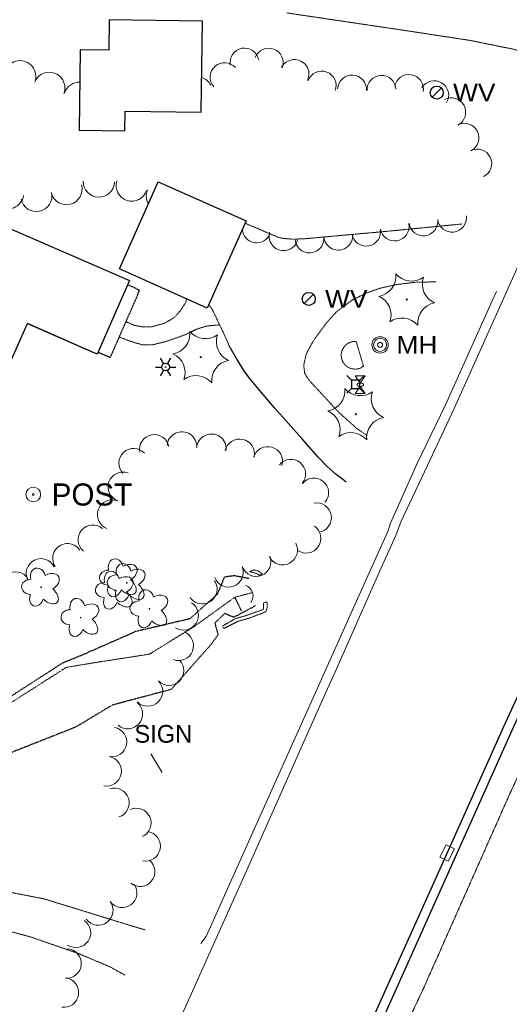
# Model space of a CAD drawing. Extents: x 386588 to 390135, y 96998 to 113606.
# Tile 46 of 93: x 388029 to 388161, y 102017 to 102284. Entities that reach past the tile are written whole.
import ezdxf
from ezdxf.enums import TextEntityAlignment as Align

# ---------------------------------------------------------------- set-up
doc = ezdxf.new("R2010")
doc.units = 0
doc.header["$MEASUREMENT"] = 0
for name, pattern in [('Echnl', [0.4, 0.145, -0.02, 0.01, -0.02, 0.01, -0.02, 0.01, -0.02, 0.145]), ('Wisdot1', [0.0625, 0.03125, -0.03125]), ('Wisdot3', [0.1875, 0.125, -0.0625]), ('Wisdot5', [0.1, 0.05, -0.05]), ('Wisdot6', [0.375, 0.125, -0.0625, 0.03125, -0.0625, 0.03125, -0.0625])]:
    doc.linetypes.add(name, pattern=pattern)
for name, color, linetype, lineweight in [('E_BLD', 241, 'Continuous', 25), ('E_DRN', 40, 'Continuous', 15), ('E_DWY', 2, 'Wisdot3', 15), ('E_LAND_Vegetation', 3, 'Continuous', 15), ('E_LTG', 21, 'Continuous', 25), ('E_MISCPROP', 30, 'Continuous', 15), ('E_MISCPROP_HvyDash', 241, 'Wisdot3', 25), ('E_PATH_Sidewalk', 2, 'Wisdot5', 15), ('E_RDWY', 21, 'Continuous', 25), ('E_RDWY_AsphConc', 200, 'Continuous', 25), ('E_SGN', 21, 'Continuous', 15), ('E_STRUCT_WingWall', 40, 'Wisdot1', 15), ('E_UTL_AG', 30, 'Continuous', 15), ('E_UTL_AG_Bold', 30, 'Continuous', 25), ('E_UTL_MH', 30, 'Continuous', 15), ('E_UTL_W', 5, 'Continuous', 25), ('E_WTR_Channel', 4, 'Echnl', 15), ('E_WTR_Edge', 4, 'Echnl', 25), ('E_WTR_FlowLine', 4, 'Wisdot6', 15)]:
    doc.layers.add(name, color=color, linetype=linetype, lineweight=lineweight)
doc.layers.add('P2S1_Complete', color=7, linetype='Continuous', lineweight=15, transparency=0.9)
doc.styles.add('Style-dot_font5', font='dot_font5.shx')

# ---------------------------------------------------------------- blocks, each defined once
blk = doc.blocks.new('CULV')
at = {"layer": 'E_DRN'}
blk.add_arc((0, 6.15), 6.15, 216.8699, 323.1301, dxfattribs=at)
blk = doc.blocks.new('INLET')
at = {"layer": 'E_DRN', "flags": 128}
blk.add_lwpolyline([(-7.5, 10), (7.5, 10), (7.5, 0), (-7.5, 0)], close=True, dxfattribs=at)
blk = doc.blocks.new('LPOL')
at = {"layer": 'E_LTG'}
for p, q in [((-4, 0), (-1.5, 0)), ((-0.75, 1.3), (-2, 3.46)), ((0.75, 1.3), (2, 3.46)), ((1.5, 0), (4, 0)), ((-2, -3.46), (-0.75, -1.3)), ((2, -3.46), (0.75, -1.3))]:
    blk.add_line(p, q, dxfattribs=at)
for radius in [1.5, 1.5, 1.5, 0.125]:
    blk.add_circle((0, 0), radius, dxfattribs=at)
blk = doc.blocks.new('MH')
at = {"layer": 'E_UTL_MH'}
for radius in [5, 4, 1.5]:
    blk.add_circle((0, 0), radius, dxfattribs=at)
at = {"layer": 'E_UTL_MH', "style": 'Style-dot_font5', "width": 1.111111}
blk.add_text('MH', height=10.8, dxfattribs=at).set_placement((10, 0), align=Align.MIDDLE_LEFT)
blk = doc.blocks.new('MTR')
at = {"layer": 'E_UTL_AG', "flags": 128}
for points in [[(-3.75, 6.5), (3.75, 6.5), (0, 1.25)], [(-3.75, -6.5), (3.75, -6.5), (0, -1.25)]]:
    blk.add_lwpolyline(points, close=True, dxfattribs=at)
at = {"layer": 'E_UTL_AG'}
blk.add_ellipse((0, 0), major_axis=(2.5, 0), ratio=0.5, dxfattribs=at)
blk = doc.blocks.new('PED')
at = {"layer": 'E_UTL_AG_Bold'}
for p, q in [((-2.5, 2.5), (-5.33, 5.33)), ((2.5, 2.5), (5.33, 5.33)), ((-2.5, -2.5), (-5.33, -5.33)), ((2.5, -2.5), (5.33, -5.33))]:
    blk.add_line(p, q, dxfattribs=at)
at = {"layer": 'E_UTL_AG_Bold', "flags": 128}
blk.add_lwpolyline([(-2.5, -2.5), (2.5, -2.5), (2.5, 2.5), (-2.5, 2.5)], close=True, dxfattribs=at)
blk = doc.blocks.new('CTRE')
at = {"layer": 'E_LAND_Vegetation'}
blk.add_circle((0, 0), 0.223, dxfattribs=at)
for centre, start, end in [((-11.97, 8.96), 280.2067, 5.9716), ((1.81, 14.92), 220.2113, 305.9762), ((13.83, 5.89), 160.2113, 245.9762), ((-13.83, -5.9), 340.2113, 65.9762), ((-1.81, -14.93), 40.2113, 125.9762)]:
    blk.add_arc(centre, 7.87, start, end, dxfattribs=at)
at = {"layer": 'E_LAND_Vegetation', "extrusion": (0, 0, -1)}
blk.add_arc((-12.03, -9.04), 7.87, 354.0728, 79.7489, dxfattribs=at)
blk = doc.blocks.new('SIGN')
at = {"layer": 'E_SGN', "lineweight": 13, "style": 'Style-dot_font5'}
blk.add_text('SIGN', height=12, dxfattribs=at).set_placement((0, 0), align=Align.MIDDLE_CENTER)
blk = doc.blocks.new('WV')
at = {"layer": 'E_UTL_W'}
blk.add_line((-2.83, -2.83), (2.83, 2.83), dxfattribs=at)
blk.add_circle((0, 0), 4, dxfattribs=at)
at = {"layer": 'E_UTL_W', "style": 'Style-dot_font5', "width": 1.111111}
blk.add_text('WV', height=10.8, dxfattribs=at).set_placement((10, 0), align=Align.MIDDLE_LEFT)

msp = doc.modelspace()

# ---------------------------------------------------------------- linework, layer by layer
at = {"layer": 'E_BLD', "ltscale": 5}
for p, q in [((388052.82, 102284.02), (388052.71, 102275.77)), ((388078.18, 102283.68), (388052.82, 102284.02)), ((388077.85, 102258.98), (388078.18, 102283.68)), ((388045.01, 102275.88), (388044.72, 102254.06)), ((388052.71, 102275.77), (388045.01, 102275.88)), ((388045.01, 102275.88), (388045.01, 102275.88)), ((388052.71, 102275.77), (388052.71, 102275.77)), ((388057.11, 102253.9), (388057.19, 102259.26)), ((388057.19, 102259.26), (388057.19, 102259.26)), ((388057.19, 102259.26), (388077.85, 102258.98)), ((388077.85, 102258.98), (388077.85, 102258.98)), ((388044.72, 102254.06), (388057.11, 102253.9)), ((388057.11, 102253.9), (388057.11, 102253.9)), ((388055.62, 102216.4), (388066.17, 102240.06)), ((388066.17, 102240.06), (388066.17, 102240.06)), ((388066.17, 102240.06), (388090.01, 102229.43)), ((388021.27, 102229.39), (388058.32, 102213.22)), ((388090.01, 102229.43), (388079.46, 102205.77)), ((388090.01, 102229.43), (388090.01, 102229.43)), ((388079.46, 102205.77), (388055.62, 102216.4)), ((388055.62, 102216.4), (388055.62, 102216.4)), ((388058.32, 102213.22), (388049.61, 102193.27)), ((388058.32, 102213.22), (388058.32, 102213.22)), ((388020.96, 102179.71), (388030.7, 102201.6)), ((388049.61, 102193.27), (388030.7, 102201.6)), ((388030.7, 102201.6), (388048.41, 102193.8))]:
    msp.add_line(p, q, dxfattribs=at)
at = {"layer": 'E_DWY', "flags": 128}
for points in [[(388169.03, 102274.11), (388162.56, 102276.04), (388151.04, 102278.4), (388133.51, 102281.08), (388101.02, 102285.91)], [(388148.61, 102228.6), (388128.22, 102226.61), (388105.72, 102224.58), (388102.55, 102224.48), (388100.22, 102224.66), (388098.91, 102224.91), (388089.74, 102228.8)], [(388122.83, 102171.15), (388119.88, 102173.21), (388115.15, 102177.46), (388108.05, 102185.14), (388106.71, 102186.69), (388105.87, 102188.14), (388105.64, 102190.22), (388106.27, 102193.23), (388108.1, 102196.62), (388111.75, 102201.66), (388114.67, 102204.92), (388118.7, 102207.9), (388122.73, 102209.88), (388126.39, 102211.17), (388130.93, 102212.17), (388135.86, 102212.77), (388141.56, 102212.89)], [(388085.45, 102195.51), (388083.72, 102199.34), (388082.25, 102202.4), (388080.96, 102205.12), (388079.89, 102206.72)], [(388001.92, 102051.9), (388035.21, 102045.35)], [(388057.1, 102024.67), (388053.01, 102026.93), (388044.65, 102030.47), (388031.74, 102034.95), (388020.24, 102038.1), (388003.33, 102042.13), (387968.56, 102049.39)], [(388062.62, 102036.95), (388059.88, 102037.74), (388035.21, 102045.35)]]:
    msp.add_lwpolyline(points, dxfattribs=at)
at = {"layer": 'E_LAND_Vegetation'}
for centre in [(388055.52, 102132.49), (388057.65, 102131.18), (388034.39, 102129.99), (388054.42, 102129.13), (388063.8, 102124.11), (388045.09, 102121.73)]:
    msp.add_circle(centre, 0.0916, dxfattribs=at)
for centre, radius, start, end in [((388089.57, 102272.44), 3.92, 10.7822, 190.7822), ((388096.15, 102272.39), 3.92, 339.5667, 159.5667), ((388028.7, 102268.71), 4.24, 338.2365, 158.2365), ((388103.13, 102269.32), 3.92, 333.6595, 153.6595), ((388084.18, 102268.47), 3.92, 41.5573, 221.5573), ((388036.58, 102265.56), 4.24, 338.2365, 158.2365), ((388076.91, 102264.55), 3.92, 27.0581, 74.2003), ((388110.51, 102266.18), 3.92, 339.6653, 159.6653), ((388118.75, 102265.09), 3.92, 356.8987, 176.8987), ((388126.74, 102265.03), 3.92, 2.2348, 182.2348), ((388134.18, 102265.25), 3.92, 350.4049, 170.4049), ((388044.78, 102262.86), 4.24, 88.4083, 162.2492), ((388141.05, 102263.57), 3.92, 329.2249, 149.2249), ((388145.66, 102258.92), 3.92, 297.7426, 117.7426), ((388149.25, 102252.02), 3.92, 296.2427, 116.2427), ((388152.72, 102245), 3.92, 296.2427, 116.2427), ((388041.25, 102238.06), 4.24, 195.3928, 15.3928), ((388050.05, 102240.12), 4.24, 178.2356, 358.2356), ((388058.95, 102239.02), 4.24, 162.3044, 342.3044), ((388025.42, 102236.96), 4.24, 171.2726, 351.2726), ((388033.08, 102236.22), 4.24, 192.1611, 12.1611), ((388067.13, 102236.21), 4.24, 157.2928, 210.6943), ((388145.87, 102230.29), 3.92, 187.1679, 7.1679), ((388130.3, 102227.92), 3.92, 190.233, 10.233), ((388138.1, 102229.31), 3.92, 187.1679, 7.1679), ((388092.88, 102227.4), 3.92, 184.3786, 337.8736), ((388100.17, 102225.28), 3.92, 164.9996, 344.9996), ((388107.2, 102224.67), 3.92, 185.54, 5.54), ((388115, 102225.42), 3.92, 185.54, 5.54), ((388122.59, 102226.53), 3.92, 190.233, 10.233), ((388065.1, 102167.41), 4.02, 11.2851, 191.2851), ((388072.58, 102168.16), 4.02, 356.0696, 176.0696), ((388080.58, 102167.56), 4.02, 355.3474, 175.3474), ((388088.24, 102166.19), 4.02, 347.642, 167.642), ((388059.5, 102163.63), 4.02, 42.9199, 222.9199), ((388095.88, 102164.13), 4.02, 343.7828, 163.7828), ((388102.14, 102160.69), 4.02, 320.8349, 140.8349), ((388056.57, 102157.23), 4.02, 69.812, 249.812), ((388108.38, 102155.61), 4.02, 320.8349, 140.8349), ((388053.67, 102149.69), 4.02, 68.839, 248.839), ((388109.11, 102148.86), 4.02, 279.4805, 99.4805), ((388048.43, 102142.86), 4.02, 50.1481, 230.1481), ((388106.26, 102143.27), 4.02, 235.7802, 55.7802), ((388099.91, 102140.05), 4.02, 207.5358, 27.5358), ((388041.55, 102137.8), 4.02, 33.8855, 213.8855), ((388034.35, 102133.73), 4.02, 26.5048, 206.5048), ((388092.72, 102136.94), 4.02, 201.1947, 21.1947), ((388027.47, 102130.11), 4.02, 34.3156, 214.3156), ((388085.22, 102134.03), 4.02, 201.1947, 21.1947), ((388078.11, 102129.47), 4.02, 214.1851, 34.1851), ((388073.02, 102122.37), 4.02, 237.5667, 57.5667), ((388071.71, 102114.09), 4.02, 248.8012, 68.8012), ((388069.07, 102107.35), 4.02, 224.6329, 44.6329), ((388063.35, 102101.7), 4.02, 224.6329, 44.6329), ((388057.89, 102095.56), 4.02, 229.9701, 49.9701), ((388053.59, 102087.94), 4.02, 259.5527, 79.5527), ((388052.13, 102080.02), 4.02, 259.5527, 79.5527), ((388054.25, 102071.42), 4.02, 288.225, 108.225), ((388060.19, 102065.96), 4.02, 293.945, 113.945), ((388062.74, 102059.65), 4.02, 259.1804, 79.1804), ((388061.25, 102052.75), 4.02, 230.9096, 50.9096), ((388056.36, 102047), 4.02, 216.4453, 36.4453), ((388049.88, 102042.23), 4.02, 216.4453, 36.4453), ((388043.82, 102036.16), 4.02, 236.148, 56.148), ((388041.27, 102027.8), 4.02, 266.4367, 86.4367), ((388040.54, 102019.93), 4.02, 262.2027, 82.2027)]:
    msp.add_arc(centre, radius, start, end, dxfattribs=at)
for centre, major_axis, ratio in [((388054.67, 102135.15), (0.68, -2.49), 0.782863), ((388054.67, 102135.15), (0.68, -2.49), 0.782863), ((388056.81, 102133.84), (0.68, -2.49), 0.782863), ((388056.81, 102133.84), (0.68, -2.49), 0.782863), ((388033.55, 102132.65), (0.68, -2.49), 0.782863), ((388033.55, 102132.65), (0.68, -2.49), 0.782863), ((388036.51, 102131.36), (-2.64, -1.46), 0.691916), ((388036.51, 102131.36), (-2.64, -1.46), 0.691916), ((388052.67, 102132.57), (2.47, -0.06), 0.832022), ((388052.67, 102132.57), (2.47, -0.06), 0.832022), ((388053.58, 102131.79), (0.68, -2.49), 0.782863), ((388053.58, 102131.79), (0.68, -2.49), 0.782863), ((388057.63, 102133.86), (-2.64, -1.46), 0.691916), ((388057.63, 102133.86), (-2.64, -1.46), 0.691916), ((388059.77, 102132.55), (-2.64, -1.46), 0.691916), ((388059.77, 102132.55), (-2.64, -1.46), 0.691916), ((388031.55, 102130.07), (2.47, -0.06), 0.832022), ((388031.55, 102130.07), (2.47, -0.06), 0.832022), ((388051.58, 102129.21), (2.47, -0.06), 0.832022), ((388051.58, 102129.21), (2.47, -0.06), 0.832022), ((388054.81, 102131.26), (2.47, -0.06), 0.832022), ((388054.81, 102131.26), (2.47, -0.06), 0.832022), ((388056.54, 102130.5), (-2.64, -1.46), 0.691916), ((388056.54, 102130.5), (-2.64, -1.46), 0.691916), ((388057.38, 102130.64), (-2.51, 2.29), 0.560249), ((388057.38, 102130.64), (-2.51, 2.29), 0.560249), ((388036.25, 102128.14), (-2.51, 2.29), 0.560249), ((388036.25, 102128.14), (-2.51, 2.29), 0.560249), ((388054.36, 102129.87), (0.9, 2.43), 0.716896), ((388054.36, 102129.87), (0.9, 2.43), 0.716896), ((388056.5, 102128.56), (0.9, 2.43), 0.716896), ((388056.5, 102128.56), (0.9, 2.43), 0.716896), ((388056.28, 102127.28), (-2.51, 2.29), 0.560249), ((388056.28, 102127.28), (-2.51, 2.29), 0.560249), ((388059.51, 102129.33), (-2.51, 2.29), 0.560249), ((388059.51, 102129.33), (-2.51, 2.29), 0.560249), ((388062.96, 102126.77), (0.68, -2.49), 0.782863), ((388062.96, 102126.77), (0.68, -2.49), 0.782863), ((388033.23, 102127.37), (0.9, 2.43), 0.716896), ((388033.23, 102127.37), (0.9, 2.43), 0.716896), ((388044.25, 102124.39), (0.68, -2.49), 0.782863), ((388044.25, 102124.39), (0.68, -2.49), 0.782863), ((388053.27, 102126.51), (0.9, 2.43), 0.716896), ((388053.27, 102126.51), (0.9, 2.43), 0.716896), ((388060.96, 102124.19), (2.47, -0.06), 0.832022), ((388060.96, 102124.19), (2.47, -0.06), 0.832022), ((388065.92, 102125.48), (-2.64, -1.46), 0.691916), ((388065.92, 102125.48), (-2.64, -1.46), 0.691916), ((388042.25, 102121.81), (2.47, -0.06), 0.832022), ((388042.25, 102121.81), (2.47, -0.06), 0.832022), ((388047.21, 102123.1), (-2.64, -1.46), 0.691916), ((388047.21, 102123.1), (-2.64, -1.46), 0.691916), ((388065.67, 102122.26), (-2.51, 2.29), 0.560249), ((388065.67, 102122.26), (-2.51, 2.29), 0.560249), ((388046.95, 102119.88), (-2.51, 2.29), 0.560249), ((388046.95, 102119.88), (-2.51, 2.29), 0.560249), ((388062.65, 102121.49), (0.9, 2.43), 0.716896), ((388062.65, 102121.49), (0.9, 2.43), 0.716896), ((388043.94, 102119.11), (0.9, 2.43), 0.716896), ((388043.94, 102119.11), (0.9, 2.43), 0.716896)]:
    msp.add_ellipse(centre, major_axis=major_axis, ratio=ratio, start_param=1.570796, end_param=4.712389, dxfattribs=at)
at = {"layer": 'E_MISCPROP'}
for radius in [2, 0.25]:
    msp.add_circle((388032.25, 102155.15), radius, dxfattribs=at)
at = {"layer": 'E_MISCPROP_HvyDash', "flags": 128}
msp.add_lwpolyline([(388049.85, 102193.83), (388053.16, 102192.38), (388061.09, 102210.57), (388057.86, 102212.16)], dxfattribs=at)
at = {"layer": 'E_PATH_Sidewalk', "flags": 128}
for points in [[(388073.9, 102208.25), (388073.56, 102207.24), (388072.34, 102205.26), (388070.49, 102203.17), (388067.72, 102201.59), (388064.33, 102200.67), (388061.95, 102200.63), (388059.61, 102201.1), (388057.39, 102202.08)], [(388055.58, 102197.93), (388058.2, 102196.88), (388061.82, 102195.79), (388064.56, 102195.78), (388068.74, 102196.83), (388073.59, 102198.58), (388077, 102200.21), (388079.54, 102200.92), (388082.82, 102201.21)], [(388121.86, 102189.99), (388119.87, 102196.69)], [(388108.83, 101958.47), (388138.47, 102021.83), (388161.5, 102073.77), (388171.74, 102096.22), (388173.52, 102098.37), (388176.1, 102100.89)]]:
    msp.add_lwpolyline(points, dxfattribs=at)
at = {"layer": 'E_PATH_Sidewalk', "extrusion": (0, 0, -1)}
msp.add_arc((-388119.56, 102192.95), 3.75, 232.174, 94.8278, dxfattribs=at)
at = {"layer": 'E_RDWY', "flags": 128}
for points in [[(388174, 102122.95), (388159.86, 102092.08), (388143.75, 102056.05), (388123.06, 102010.03), (388110.21, 101981.28), (388100.06, 101958.98)], [(388167.31, 102102.58), (388162.14, 102091.06), (388146.03, 102055.02), (388125.34, 102009), (388112.49, 101980.25), (388102.34, 101957.94)]]:
    msp.add_lwpolyline(points, dxfattribs=at)
at = {"layer": 'E_RDWY_AsphConc', "flags": 128}
msp.add_lwpolyline([(388117.17, 102158.53), (388115.76, 102159.56), (388114.43, 102160.6), (388111.92, 102162.85), (388109.58, 102165.27), (388105.11, 102170.37), (388097.71, 102178.69), (388094.06, 102182.9), (388090.95, 102186.75), (388089.5, 102188.75), (388087.52, 102191.88), (388085.45, 102195.51)], dxfattribs=at)
at = {"layer": 'E_SGN', "ltscale": 5}
msp.add_line((388067.23, 102079.66), (388064.16, 102084.76), dxfattribs=at)
at = {"layer": 'E_STRUCT_WingWall', "flags": 128}
for points in [[(388094.4, 102133.6), (388093.34, 102134.38), (388092.15, 102134.7), (388090.93, 102134.23), (388092.86, 102133.69), (388093.69, 102133.21), (388094.4, 102133.6)], [(388094.74, 102125.68), (388094.7, 102123.94), (388090.11, 102122.32), (388087.08, 102121.44), (388083.56, 102119.41), (388083.96, 102118.77), (388087.69, 102120.68), (388090.68, 102121.53), (388095.36, 102123.3), (388095.73, 102124.44), (388095.66, 102126.03), (388094.74, 102125.68)]]:
    msp.add_lwpolyline(points, dxfattribs=at)
at = {"layer": 'E_WTR_Channel', "flags": 128}
for points in [[(388041.21, 102108.21), (388024.7, 102097.67), (388000.88, 102096.95), (387987.55, 102091.88), (387978.26, 102094.22), (387950.66, 102131.22), (387932.61, 102150.91), (387917.77, 102162.8), (387886.91, 102166.25), (387865.45, 102164.86), (387851.99, 102155.52)], [(388091.76, 102128.53), (388086.94, 102127.27), (388076.01, 102119.37), (388063.78, 102111.81), (388047.94, 102109.34)], [(388047.94, 102109.34), (388041.21, 102108.21)]]:
    msp.add_lwpolyline(points, dxfattribs=at)
at = {"layer": 'E_WTR_Edge', "flags": 128}
for points in [[(388040.37, 102109.51), (388024.5, 102099.26), (388001.1, 102099.74), (387987.86, 102095.72), (387981.23, 102097.01), (387973.78, 102111.47), (387957.85, 102135.48), (387935.58, 102155.57), (387919.59, 102166.34), (387887.88, 102170.8), (387864.06, 102168.03), (387847.36, 102157.81)], [(388043.64, 102091.96), (388024.14, 102084.23), (388001.14, 102084.52), (387983.58, 102078.21), (387973.04, 102085.48), (387965.2, 102104.97), (387947.9, 102129.41), (387928.14, 102146.02), (387913.12, 102154.25), (387883.27, 102158.68), (387865.54, 102163.91), (387855.97, 102152.7), (387854.47, 102149.58)], [(388090.73, 102132.31), (388086.77, 102133.09), (388084.1, 102132.72), (388082.18, 102128.08), (388074.71, 102121.38), (388060.17, 102117.98), (388047.04, 102112.23)], [(388092.58, 102124.97), (388086.68, 102121.8), (388084.19, 102122.84), (388081.51, 102120.25), (388082.4, 102117.07), (388080.35, 102114.3), (388069.7, 102102.24), (388053.55, 102097.92)], [(388040.37, 102109.51), (388047.04, 102112.23)], [(388043.64, 102091.96), (388053.55, 102097.92)]]:
    msp.add_lwpolyline(points, dxfattribs=at)
at = {"layer": 'E_WTR_FlowLine', "flags": 128}
msp.add_lwpolyline([(388088.75, 102123.57), (388086.94, 102127.27)], dxfattribs=at)
at = {"layer": 'P2S1_Complete', "flags": 128}
for points in [[(388139.21, 102163.07), (388146.41, 102178.48), (388159.08, 102206.71), (388181.11, 102255.7), (388208.38, 102316.36), (388220.88, 102345.38)], [(388136.25, 102163.24), (388144.13, 102179.5), (388156.8, 102207.73), (388157.93, 102210.23)], [(388111.66, 102107.68), (388117.91, 102121.57), (388124.21, 102135.65), (388128.48, 102145.13), (388129.22, 102147.37), (388136.25, 102163.24)], [(388114.65, 102108.02), (388120.79, 102121.95), (388126.98, 102136.1), (388130.66, 102144.05), (388132.06, 102147.91), (388139.21, 102163.07)], [(388050.94, 101965.46), (388069.59, 102007.14), (388090.07, 102052.97), (388109.58, 102096.76), (388114.65, 102108.02)], [(388111.66, 102107.68), (388090.26, 102060.04), (388079.12, 102035.11), (388077.76, 102033.27)]]:
    msp.add_lwpolyline(points, dxfattribs=at)

# ---------------------------------------------------------------- block references
at = {"layer": 'E_DRN'}
for name, p, xscale, yscale, zscale, rotation in [('CULV', (388091.76, 102128.53), 0.5, 0.5, 0.5, 107.3407023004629), ('INLET', (388145.67, 102057.28), 0.25, 0.25, 0.25, 63.46699998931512)]:
    msp.add_blockref(name, p, dxfattribs=dict(at, xscale=xscale, yscale=yscale, zscale=zscale, rotation=rotation))
at = {"layer": 'E_LAND_Vegetation', "xscale": 0.7108526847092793, "yscale": 0.7108526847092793, "zscale": 0.7108526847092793}
for p in [(388133.58, 102208.09), (388077.69, 102192.45), (388119.73, 102176.97)]:
    msp.add_blockref('CTRE', p, dxfattribs=at)
at = {"layer": 'E_LTG', "xscale": 0.692840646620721, "yscale": 0.692840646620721, "zscale": 0.692840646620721}
msp.add_blockref('LPOL', (388068.16, 102189.76), dxfattribs=at)
at = {"layer": 'E_SGN', "xscale": 0.3999999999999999, "yscale": 0.3999999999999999, "zscale": 0.3999999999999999}
msp.add_blockref('SIGN', (388067.55, 102090.16), dxfattribs=at)
at = {"layer": 'E_UTL_AG', "xscale": 0.3695150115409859, "yscale": 0.3695150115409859, "zscale": 0.3695150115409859}
msp.add_blockref('MTR', (388120.96, 102184.94), dxfattribs=at)
at = {"layer": 'E_UTL_AG_Bold', "xscale": 0.4503659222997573, "yscale": 0.4503659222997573, "zscale": 0.4503659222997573}
msp.add_blockref('PED', (388119.73, 102185.1), dxfattribs=at)
at = {"layer": 'E_UTL_MH', "xscale": 0.4444444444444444, "yscale": 0.4444444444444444, "zscale": 0.4444444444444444}
msp.add_blockref('MH', (388126.36, 102195.77), dxfattribs=at)
at = {"layer": 'E_UTL_W', "xscale": 0.4444444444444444, "yscale": 0.4444444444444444, "zscale": 0.4444444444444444}
for p in [(388141.72, 102264.27), (388107, 102208.25)]:
    msp.add_blockref('WV', p, dxfattribs=at)

# ---------------------------------------------------------------- texts
at = {"layer": 'E_MISCPROP', "style": 'Style-dot_font5'}
msp.add_text('POST', height=6, dxfattribs=at).set_placement((388037.25, 102155.15), align=Align.MIDDLE_LEFT)

doc.saveas('drawing.dxf')
